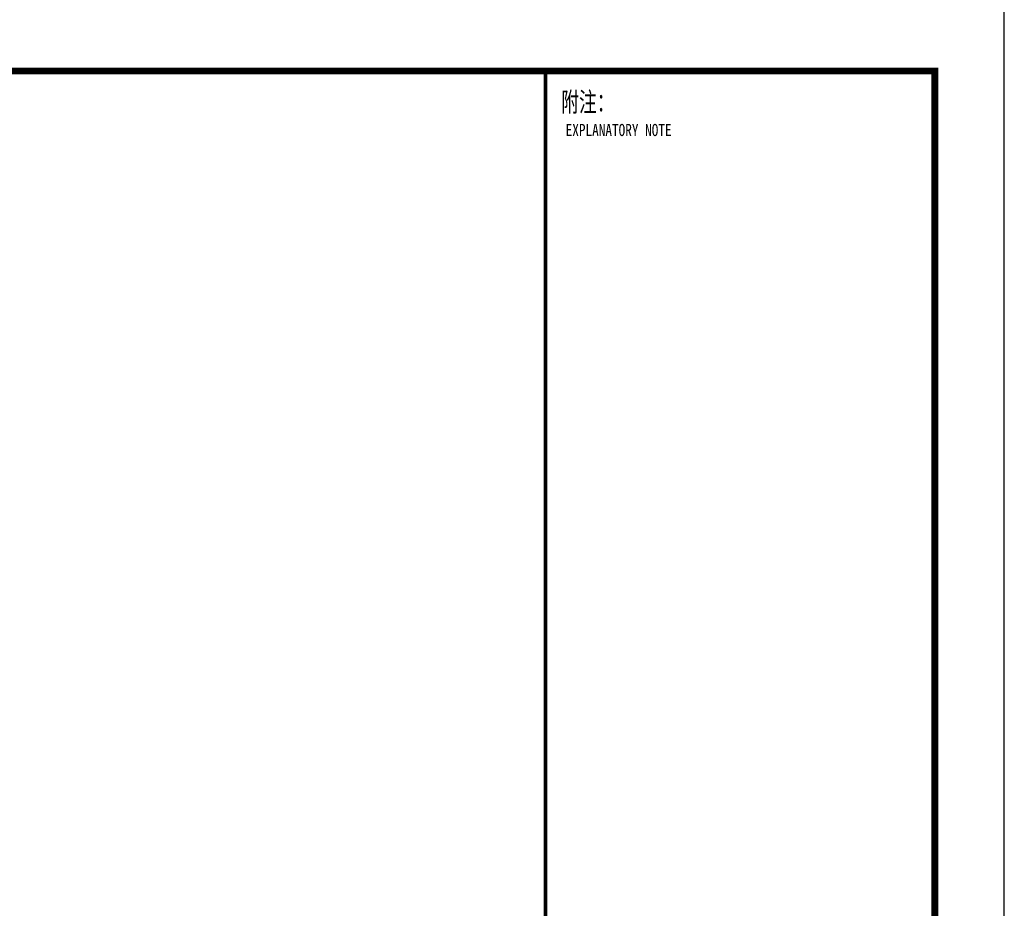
# Model space of a CAD drawing. Extents: x 427948 to 764348, y 274849 to 601549.
# Tile 134 of 212: x 750184 to 764348, y 439996 to 452788. Entities that reach past the tile are written whole.
import ezdxf
from ezdxf.enums import TextEntityAlignment as Align

# ---------------------------------------------------------------- set-up
doc = ezdxf.new("R2010")
doc.units = 0
doc.header["$LTSCALE"] = 1000
doc.header["$MEASUREMENT"] = 0
doc.layers.get('0').update_dxf_attribs({"linetype": 'CONTINUOUS'})
doc.layers.add('PUB_TITLE', color=4, linetype='CONTINUOUS')
doc.layers.add('TK', color=7, linetype='CONTINUOUS')
doc.styles.add('TKHZ1', font='txt', dxfattribs={"width": 0.8})

# ---------------------------------------------------------------- blocks, each defined once
blk = doc.blocks.new('24')
at = {"color": 4}
blk.add_line((-1110889, 145319), (-1110889, 202719), dxfattribs=at)
at = {"layer": 'PUB_TITLE'}
for p in [(-1116489, 202719), (-1110889, 145319)]:
    blk.add_line(p, (-1110889, 202719), dxfattribs=at)
at = {"layer": 'PUB_TITLE', "linetype": 'Continuous'}
blk.add_lwpolyline([(-1193989, 144319), (-1109889, 144319), (-1109889, 203719), (-1193989, 203719)], close=True, dxfattribs=at)
at = {"layer": 'PUB_TITLE', "linetype": 'Continuous', "const_width": 100}
blk.add_lwpolyline([(-1191489, 145319), (-1110889, 145319), (-1110889, 202719), (-1191489, 202719)], close=True, dxfattribs=at)
at = {"layer": 'PUB_TITLE', "const_width": 50}
blk.add_lwpolyline([(-1116489, 145319), (-1116489, 202719)], dxfattribs=at)
at = {"layer": 'PUB_TITLE', "linetype": 'Continuous', "const_width": 80}
blk.add_lwpolyline([(-1110889, 145319), (-1110889, 202719)], dxfattribs=at)
at = {"layer": 'TK', "style": 'TKHZ1', "width": 0.7}
blk.add_text('附注：', height=280, dxfattribs=at).set_placement((-1116262, 202134))
at = {"layer": 'TK', "style": 'TKHZ1', "width": 0.8}
blk.add_text('EXPLANATORY NOTE', height=175, dxfattribs=at).set_placement((-1115437, 201870), align=Align.MIDDLE)

msp = doc.modelspace()

# ---------------------------------------------------------------- block references
msp.add_blockref('24', (1874236.9, 249330.5))

doc.saveas('drawing.dxf')
